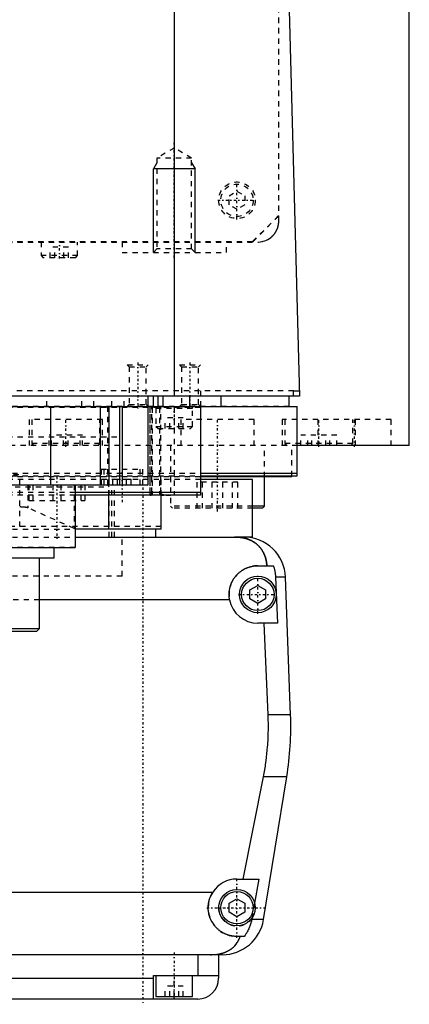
# Model space of a CAD drawing. Extents: x -120 to 120, y -82 to 389.
# Tile 4 of 10: x 25 to 100, y -82 to 107. Entities that reach past the tile are written whole.
import ezdxf

# ---------------------------------------------------------------- set-up
doc = ezdxf.new("R2010")
doc.units = 0
doc.linetypes.add('CENTER', pattern=[1.5, 0.45, -0.5, 0.05, -0.5])
doc.linetypes.add('DASHED', pattern=[2, 1, -1])
for name, color, linetype in [('AM_0', 7, 'CONTINUOUS'), ('AM_10', 7, 'CONTINUOUS'), ('AM_3', 7, 'DASHED'), ('AM_7', 7, 'CENTER')]:
    doc.layers.add(name, color=color, linetype=linetype)

msp = doc.modelspace()

# ---------------------------------------------------------------- linework, layer by layer
at = {"layer": 'AM_0', "color": 7, "linetype": 'CONTINUOUS'}
for p, q in [((100, 25), (100, 363)), ((55.06, 34.5), (55.06, 116.6)), ((76.83, 115.63), (79, 34.5)), ((79, 34.5), (-79, 34.5)), ((50, 17.5), (50, 34.5)), ((51, 32.5), (51, 34.5)), ((51.9, 32.5), (51.9, 34.5)), ((52.9, 32.5), (52.9, 34.5)), ((58, 32.5), (58, 34.5)), ((64, 32.5), (64, 34.5)), ((77, 32.5), (77, 34.5)), ((77.86, 34.5), (77.86, 35.5)), ((77.86, 35.5), (78.97, 35.5)), ((-78.5, 32.5), (78.5, 32.5)), ((31.31, 32.5), (31.31, 17.5)), ((40.83, 32.5), (40.83, 17.5)), ((42.5, 32.5), (42.5, 17.5)), ((44.5, 32.5), (44.5, 17.5)), ((45, 32.5), (45, 17.5)), ((60, 32.5), (60, 15.5)), ((78.5, 19.2), (78.5, 32.5)), ((100, 25), (78.56, 25)), ((60, 19.7), (78.5, 19.7)), ((77.5, 19), (60.01, 19)), ((60.04, 19.2), (78.5, 19.2)), ((72.29, 13.4), (72.29, 19)), ((77.5, 19), (77.5, 19.2)), ((-50, 17.5), (50, 17.5)), ((36, 17.5), (36, 5.5)), ((70, 18.5), (60.07, 18.5)), ((70, 7.5), (70, 18.5)), ((60, 16), (36, 16)), ((60, 15.5), (36, 15.5)), ((42.5, 9), (42.5, 15.5)), ((52.5, 9), (52.5, 15.5)), ((72.29, 13.4), (70.01, 13.4)), ((71.89, 13), (72.29, 13.4)), ((71.89, 13), (70, 13)), ((52.5, 9), (36, 9)), ((51.5, 7.5), (51.5, 9)), ((36, 7.5), (68.3, 7.5)), ((70, 7.5), (66.56, 7.5)), ((-36, 5.5), (36, 5.5)), ((32, 3.5), (32, 5.5)), ((-32, 3.5), (32, 3.5)), ((29.18, -10), (29.18, 3.5)), ((71, 2), (73.97, 2)), ((69.5, -2.63), (71, -1.77)), ((71, -1.77), (72.5, -2.63)), ((76.29, -0.2), (74.4, -0.2)), ((74.4, -0.2), (74.75, -9)), ((77.28, -26.54), (76.29, -0.2)), ((69.5, -4.37), (69.5, -2.63)), ((72.5, -2.63), (72.5, -4.37)), ((65.59, -4.5), (29.18, -4.5)), ((71, -5.23), (69.5, -4.37)), ((72.5, -4.37), (71, -5.23)), ((74.75, -9), (71, -9)), ((72.97, -26.54), (72.2, -9)), ((-29.17, -10), (29.18, -10)), ((-28.67, -10.5), (28.68, -10.5)), ((28.68, -10.5), (29.18, -10)), ((77.28, -26.54), (72.97, -26.54)), ((68.19, -58), (72.1, -38.4)), ((76.54, -38.4), (72.1, -38.4)), ((72.1, -65.78), (76.54, -38.4)), ((67, -58), (71.21, -58)), ((71.21, -58), (70.39, -62.62)), ((-62.39, -60.5), (62.39, -60.5)), ((65.5, -62.63), (67, -61.77)), ((67, -61.77), (68.5, -62.63)), ((65.5, -64.37), (65.5, -62.63)), ((68.5, -62.63), (68.5, -64.37)), ((67, -65.23), (65.5, -64.37)), ((68.5, -64.37), (67, -65.23)), ((69.87, -65.5), (69.82, -65.78)), ((72.1, -65.78), (69.82, -65.78)), ((68.39, -69), (67, -69)), ((64.2, -72.5), (-64.2, -72.5)), ((59.5, -72.5), (59.5, -76.5)), ((63.5, -72.5), (63.5, -77)), ((-51, -77), (51, -77)), ((51, -81), (51, -76.5)), ((51, -76.5), (63.5, -76.5)), ((51.5, -76.5), (51.5, -80.5)), ((58.5, -80.5), (58.5, -76.5)), ((59.5, -81), (-59.5, -81)), ((51.5, -80.5), (58.5, -80.5)), ((55, -81), (55, -80.5))]:
    msp.add_line(p, q, dxfattribs=at)
for points in [[(72.74, 2, 0), (72.74, 2.05, 0), (72.73, 2.14, 0), (72.72, 2.23, 0), (72.72, 2.27, 0), (72.71, 2.32, 0), (72.7, 2.41, 0), (72.69, 2.5, 0), (72.68, 2.59, 0), (72.66, 2.68, 0), (72.65, 2.76, 0), (72.64, 2.81, 0), (72.63, 2.85, 0), (72.61, 2.94, 0), (72.6, 3.03, 0), (72.58, 3.11, 0), (72.56, 3.2, 0), (72.54, 3.28, 0), (72.52, 3.33, 0), (72.51, 3.37, 0), (72.49, 3.45, 0), (72.46, 3.53, 0), (72.45, 3.58, 0), (72.44, 3.62, 0), (72.41, 3.7, 0), (72.39, 3.78, 0), (72.37, 3.82, 0), (72.36, 3.86, 0), (72.33, 3.94, 0), (72.3, 4.01, 0), (72.27, 4.09, 0), (72.23, 4.17, 0), (72.2, 4.24, 0), (72.18, 4.28, 0), (72.17, 4.32, 0), (72.13, 4.39, 0), (72.1, 4.46, 0), (72.06, 4.54, 0), (72.02, 4.61, 0), (71.98, 4.68, 0), (71.96, 4.71, 0), (71.94, 4.75, 0), (71.9, 4.82, 0), (71.86, 4.89, 0), (71.82, 4.95, 0), (71.78, 5.02, 0), (71.73, 5.08, 0), (71.71, 5.12, 0), (71.69, 5.15, 0), (71.64, 5.21, 0), (71.6, 5.28, 0), (71.55, 5.34, 0), (71.5, 5.4, 0), (71.45, 5.46, 0), (71.43, 5.49, 0), (71.4, 5.52, 0), (71.35, 5.58, 0), (71.3, 5.64, 0), (71.25, 5.7, 0), (71.19, 5.75, 0), (71.14, 5.81, 0), (71.11, 5.84, 0), (71.08, 5.87, 0), (71.03, 5.92, 0), (70.97, 5.98, 0), (70.94, 6, 0), (70.91, 6.03, 0), (70.85, 6.08, 0), (70.79, 6.13, 0), (70.76, 6.16, 0), (70.73, 6.18, 0), (70.67, 6.23, 0), (70.6, 6.28, 0), (70.54, 6.33, 0), (70.47, 6.38, 0), (70.41, 6.43, 0), (70.37, 6.45, 0), (70.34, 6.47, 0), (70.27, 6.52, 0), (70.2, 6.56, 0), (70.13, 6.61, 0), (70.06, 6.65, 0), (69.99, 6.69, 0), (69.95, 6.71, 0), (69.91, 6.73, 0), (69.84, 6.77, 0), (69.76, 6.81, 0), (69.69, 6.85, 0), (69.61, 6.88, 0), (69.53, 6.92, 0), (69.5, 6.94, 0), (69.46, 6.95, 0), (69.38, 6.99, 0), (69.3, 7.02, 0), (69.22, 7.05, 0), (69.13, 7.08, 0), (69.05, 7.11, 0), (69.01, 7.13, 0), (68.97, 7.14, 0), (68.89, 7.17, 0), (68.8, 7.19, 0), (68.72, 7.22, 0), (68.63, 7.24, 0), (68.54, 7.27, 0), (68.5, 7.28, 0), (68.46, 7.29, 0), (68.37, 7.31, 0), (68.28, 7.33, 0), (68.23, 7.34, 0), (68.19, 7.35, 0), (68.1, 7.36, 0), (68.01, 7.38, 0), (67.96, 7.39, 0), (67.91, 7.4, 0), (67.82, 7.41, 0), (67.73, 7.42, 0), (67.64, 7.44, 0), (67.55, 7.45, 0), (67.45, 7.46, 0), (67.41, 7.46, 0), (67.36, 7.47, 0), (67.27, 7.47, 0), (67.17, 7.48, 0), (67.08, 7.49, 0), (66.99, 7.49, 0), (66.89, 7.49, 0), (66.85, 7.5, 0), (66.8, 7.5, 0), (66.7, 7.5, 0), (66.61, 7.5, 0), (66.56, 7.5, 0)], [(65.59, -4.5, 0), (65.58, -4.46, 0), (65.57, -4.37, 0), (65.55, -4.28, 0), (65.55, -4.23, 0), (65.54, -4.19, 0), (65.53, -4.1, 0), (65.52, -4.01, 0), (65.52, -3.92, 0), (65.51, -3.83, 0), (65.51, -3.74, 0), (65.5, -3.7, 0), (65.5, -3.65, 0), (65.5, -3.57, 0), (65.5, -3.48, 0), (65.5, -3.39, 0), (65.5, -3.31, 0), (65.51, -3.22, 0), (65.51, -3.18, 0), (65.51, -3.13, 0), (65.52, -3.04, 0), (65.53, -2.96, 0), (65.53, -2.91, 0), (65.54, -2.87, 0), (65.55, -2.78, 0), (65.56, -2.69, 0), (65.57, -2.65, 0), (65.57, -2.6, 0), (65.59, -2.52, 0), (65.61, -2.43, 0), (65.62, -2.34, 0), (65.64, -2.25, 0), (65.66, -2.17, 0), (65.68, -2.12, 0), (65.69, -2.08, 0), (65.71, -1.99, 0), (65.74, -1.91, 0), (65.76, -1.82, 0), (65.79, -1.74, 0), (65.82, -1.65, 0), (65.84, -1.61, 0), (65.85, -1.57, 0), (65.88, -1.48, 0), (65.92, -1.4, 0), (65.95, -1.32, 0), (65.99, -1.23, 0), (66.03, -1.15, 0), (66.05, -1.11, 0), (66.06, -1.07, 0), (66.11, -0.99, 0), (66.15, -0.91, 0), (66.19, -0.83, 0), (66.23, -0.76, 0), (66.28, -0.68, 0), (66.3, -0.64, 0), (66.32, -0.6, 0), (66.37, -0.53, 0), (66.42, -0.45, 0), (66.47, -0.38, 0), (66.52, -0.31, 0), (66.57, -0.24, 0), (66.6, -0.2, 0), (66.62, -0.17, 0), (66.68, -0.1, 0), (66.73, -0.03, 0), (66.76, 0, 0), (66.79, 0.04, 0), (66.84, 0.1, 0), (66.9, 0.17, 0), (66.93, 0.2, 0), (66.96, 0.23, 0), (67.02, 0.29, 0), (67.08, 0.35, 0), (67.14, 0.41, 0), (67.2, 0.47, 0), (67.26, 0.53, 0), (67.29, 0.56, 0), (67.32, 0.59, 0), (67.39, 0.65, 0), (67.45, 0.7, 0), (67.52, 0.76, 0), (67.59, 0.81, 0), (67.66, 0.87, 0), (67.69, 0.89, 0), (67.73, 0.92, 0), (67.8, 0.97, 0), (67.87, 1.02, 0), (67.95, 1.07, 0), (68.02, 1.12, 0), (68.1, 1.17, 0), (68.14, 1.2, 0), (68.17, 1.22, 0), (68.25, 1.26, 0), (68.33, 1.31, 0), (68.41, 1.35, 0), (68.49, 1.39, 0), (68.57, 1.44, 0), (68.61, 1.46, 0), (68.66, 1.48, 0), (68.74, 1.51, 0), (68.82, 1.55, 0), (68.91, 1.59, 0), (68.99, 1.62, 0), (69.08, 1.65, 0), (69.12, 1.67, 0), (69.17, 1.69, 0), (69.25, 1.72, 0), (69.34, 1.74, 0), (69.38, 1.76, 0), (69.43, 1.77, 0), (69.52, 1.8, 0), (69.61, 1.82, 0), (69.65, 1.83, 0), (69.7, 1.84, 0), (69.79, 1.86, 0), (69.88, 1.88, 0), (69.97, 1.9, 0), (70.06, 1.92, 0), (70.15, 1.93, 0), (70.19, 1.94, 0), (70.24, 1.95, 0), (70.33, 1.96, 0), (70.42, 1.97, 0), (70.51, 1.98, 0), (70.6, 1.99, 0), (70.69, 1.99, 0), (70.73, 1.99, 0), (70.78, 2, 0), (70.87, 2, 0), (70.96, 2, 0), (71, 2, 0)], [(73.97, 2, 0), (73.99, 1.94, 0), (74.03, 1.83, 0), (74.07, 1.71, 0), (74.09, 1.65, 0), (74.1, 1.59, 0), (74.14, 1.47, 0), (74.17, 1.34, 0), (74.2, 1.22, 0), (74.23, 1.1, 0), (74.26, 0.97, 0), (74.27, 0.91, 0), (74.28, 0.85, 0), (74.3, 0.72, 0), (74.32, 0.6, 0), (74.34, 0.47, 0), (74.35, 0.35, 0), (74.37, 0.23, 0), (74.37, 0.16, 0), (74.38, 0.1, 0), (74.39, -0.02, 0), (74.39, -0.14, 0), (74.4, -0.2, 0)], [(72.1, -38.4, 0), (72.17, -38.06, 0), (72.29, -37.39, 0), (72.4, -36.71, 0), (72.45, -36.38, 0), (72.5, -36.04, 0), (72.59, -35.36, 0), (72.68, -34.69, 0), (72.75, -34.02, 0), (72.82, -33.35, 0), (72.87, -32.69, 0), (72.9, -32.36, 0), (72.92, -32.03, 0), (72.96, -31.37, 0), (72.98, -30.72, 0), (73, -30.07, 0), (73.02, -29.43, 0), (73.02, -28.79, 0), (73.02, -28.47, 0), (73.02, -28.16, 0), (73.01, -27.51, 0), (72.99, -26.87, 0), (72.97, -26.54, 0)], [(67, -69, 0), (66.94, -69, 0), (66.83, -69, 0), (66.72, -68.99, 0), (66.67, -68.99, 0), (66.61, -68.99, 0), (66.5, -68.98, 0), (66.39, -68.97, 0), (66.27, -68.95, 0), (66.16, -68.94, 0), (66.05, -68.92, 0), (66, -68.91, 0), (65.94, -68.9, 0), (65.83, -68.87, 0), (65.72, -68.85, 0), (65.61, -68.82, 0), (65.5, -68.79, 0), (65.39, -68.76, 0), (65.34, -68.74, 0), (65.28, -68.72, 0), (65.17, -68.69, 0), (65.07, -68.65, 0), (65.02, -68.63, 0), (64.96, -68.61, 0), (64.86, -68.57, 0), (64.76, -68.52, 0), (64.7, -68.5, 0), (64.65, -68.47, 0), (64.55, -68.43, 0), (64.45, -68.37, 0), (64.36, -68.32, 0), (64.26, -68.27, 0), (64.16, -68.21, 0), (64.12, -68.18, 0), (64.07, -68.15, 0), (63.98, -68.1, 0), (63.89, -68.04, 0), (63.8, -67.97, 0), (63.71, -67.91, 0), (63.63, -67.85, 0), (63.59, -67.81, 0), (63.55, -67.78, 0), (63.46, -67.71, 0), (63.38, -67.64, 0), (63.31, -67.58, 0), (63.23, -67.51, 0), (63.16, -67.44, 0), (63.12, -67.4, 0), (63.09, -67.36, 0), (63.01, -67.29, 0), (62.94, -67.21, 0), (62.87, -67.14, 0), (62.81, -67.06, 0), (62.74, -66.98, 0), (62.71, -66.94, 0), (62.67, -66.9, 0), (62.61, -66.81, 0), (62.55, -66.73, 0), (62.49, -66.64, 0), (62.43, -66.55, 0), (62.37, -66.46, 0), (62.34, -66.42, 0), (62.31, -66.37, 0), (62.26, -66.28, 0), (62.2, -66.19, 0), (62.18, -66.14, 0), (62.15, -66.1, 0), (62.1, -66, 0), (62.05, -65.9, 0), (62.03, -65.86, 0), (62.01, -65.81, 0), (61.96, -65.71, 0), (61.92, -65.61, 0), (61.88, -65.51, 0), (61.84, -65.41, 0), (61.81, -65.31, 0), (61.79, -65.26, 0), (61.77, -65.21, 0), (61.74, -65.1, 0), (61.71, -65, 0), (61.68, -64.9, 0), (61.65, -64.79, 0), (61.63, -64.69, 0), (61.62, -64.63, 0), (61.61, -64.58, 0), (61.59, -64.47, 0), (61.57, -64.37, 0), (61.55, -64.26, 0), (61.54, -64.16, 0), (61.53, -64.05, 0), (61.52, -64, 0), (61.52, -63.95, 0), (61.51, -63.84, 0), (61.5, -63.73, 0), (61.5, -63.63, 0), (61.5, -63.52, 0), (61.5, -63.42, 0), (61.5, -63.37, 0), (61.5, -63.31, 0), (61.51, -63.21, 0), (61.51, -63.1, 0), (61.52, -62.99, 0), (61.53, -62.88, 0), (61.55, -62.77, 0), (61.56, -62.72, 0), (61.56, -62.66, 0), (61.58, -62.56, 0), (61.6, -62.45, 0), (61.61, -62.39, 0), (61.62, -62.34, 0), (61.65, -62.23, 0), (61.68, -62.12, 0), (61.69, -62.06, 0), (61.71, -62.01, 0), (61.74, -61.9, 0), (61.77, -61.79, 0), (61.81, -61.68, 0), (61.85, -61.57, 0), (61.89, -61.47, 0), (61.91, -61.41, 0), (61.93, -61.36, 0), (61.98, -61.26, 0), (62.03, -61.15, 0), (62.08, -61.05, 0), (62.13, -60.95, 0), (62.18, -60.84, 0), (62.21, -60.79, 0), (62.24, -60.74, 0), (62.3, -60.65, 0), (62.36, -60.55, 0), (62.39, -60.5, 0)], [(69.82, -65.78, 0), (69.8, -65.88, 0), (69.76, -66.08, 0), (69.71, -66.27, 0), (69.69, -66.37, 0), (69.66, -66.46, 0), (69.61, -66.65, 0), (69.55, -66.83, 0), (69.49, -67.01, 0), (69.42, -67.19, 0), (69.34, -67.38, 0), (69.3, -67.47, 0), (69.26, -67.57, 0), (69.17, -67.75, 0), (69.07, -67.93, 0), (68.98, -68.11, 0), (68.88, -68.28, 0), (68.77, -68.45, 0), (68.72, -68.53, 0), (68.67, -68.61, 0), (68.56, -68.77, 0), (68.45, -68.92, 0), (68.39, -69, 0)], [(61.92, -72.5, 0), (62.15, -72.5, 0), (62.41, -72.49, 0), (62.48, -72.49, 0), (62.55, -72.48, 0), (62.59, -72.48, 0), (62.63, -72.48, 0), (62.7, -72.47, 0), (62.77, -72.46, 0), (62.85, -72.46, 0), (62.92, -72.45, 0), (62.99, -72.44, 0), (63.03, -72.44, 0), (63.07, -72.43, 0), (63.14, -72.43, 0), (63.21, -72.42, 0), (63.25, -72.41, 0), (63.28, -72.41, 0), (63.36, -72.39, 0), (63.43, -72.38, 0), (63.46, -72.38, 0), (63.5, -72.37, 0), (63.57, -72.36, 0), (63.64, -72.34, 0), (63.71, -72.33, 0), (63.78, -72.31, 0), (63.86, -72.3, 0), (63.89, -72.29, 0), (63.93, -72.28, 0), (63.99, -72.26, 0), (64.06, -72.25, 0), (64.13, -72.23, 0), (64.2, -72.21, 0), (64.27, -72.19, 0), (64.3, -72.18, 0), (64.33, -72.17, 0), (64.4, -72.15, 0), (64.47, -72.13, 0), (64.53, -72.1, 0), (64.6, -72.08, 0), (64.66, -72.06, 0), (64.69, -72.04, 0), (64.72, -72.03, 0), (64.79, -72.01, 0), (64.85, -71.98, 0), (64.91, -71.95, 0), (64.97, -71.93, 0), (65.03, -71.9, 0), (65.06, -71.89, 0), (65.09, -71.87, 0), (65.15, -71.84, 0), (65.21, -71.81, 0), (65.27, -71.78, 0), (65.33, -71.75, 0), (65.39, -71.72, 0), (65.42, -71.7, 0), (65.45, -71.69, 0), (65.5, -71.65, 0), (65.56, -71.62, 0), (65.59, -71.6, 0), (65.61, -71.59, 0), (65.67, -71.55, 0), (65.72, -71.52, 0), (65.75, -71.5, 0), (65.78, -71.48, 0), (65.83, -71.44, 0), (65.88, -71.41, 0), (65.93, -71.37, 0), (65.98, -71.33, 0), (66.03, -71.29, 0), (66.06, -71.27, 0), (66.08, -71.25, 0), (66.13, -71.21, 0), (66.18, -71.17, 0), (66.34, -71.03, 0), (66.6, -70.77, 0), (66.84, -70.49, 0), (67.05, -70.19, 0), (67.15, -70.03, 0), (67.25, -69.87, 0), (67.42, -69.54, 0), (67.57, -69.18, 0), (67.64, -69, 0)]]:
    msp.add_polyline3d(points, dxfattribs=at)
for centre, radius in [((71, -3.5), 3.5), ((71, -3.5), 3.1), ((67, -63.5), 3.5), ((67, -63.5), 3.1)]:
    msp.add_circle(centre, radius, dxfattribs=at)
for centre, radius, start, end in [((68.3, -0.5), 8, 2.139, 90), ((71, -3.5), 5.5, 190.4757, 270), ((17.32, -28.78), 60, 350.775, 2.139), ((67, -63.5), 5.5, 90, 146.9443), ((64.2, -64.5), 8, 270, 350.775), ((59.5, -77), 4, 270, 0)]:
    msp.add_arc(centre, radius, start, end, dxfattribs=at)
at = {"layer": 'AM_10', "color": 7, "linetype": 'CONTINUOUS'}
for p, q in [((51.68, 79.17), (51, 78)), ((59, 78), (51, 78)), ((51, 62), (51, 78)), ((58.32, 79.17), (59, 78)), ((59, 62), (59, 78))]:
    msp.add_line(p, q, dxfattribs=at)
at = {"layer": 'AM_3', "color": 6, "linetype": 'DASHED'}
for p, q in [((75, 68), (75, 380)), ((74.95, 374.95), (74.95, 69.05)), ((55, 82), (51.68, 80.08)), ((58.32, 80.08), (55, 82)), ((51.68, 80.08), (51.68, 62.68)), ((58.32, 80.08), (51.68, 80.08)), ((58.32, 62.68), (58.32, 80.08)), ((65.5, 72.87), (67, 73.73)), ((67, 73.73), (68.5, 72.87)), ((65.5, 71.13), (65.5, 72.87)), ((68.5, 72.87), (68.5, 71.13)), ((67, 70.27), (65.5, 71.13)), ((68.5, 71.13), (67, 70.27)), ((74.95, 69.05), (69.95, 64.05)), ((75, 69), (70, 64)), ((-71, 64), (71, 64)), ((69.95, 64.05), (-69.95, 64.05)), ((29.5, 64), (29.5, 61.4)), ((31.27, 61), (31.27, 63)), ((34.73, 63), (31.27, 63)), ((32.13, 61), (32.13, 63)), ((33.87, 61), (33.87, 63)), ((34.73, 61), (34.73, 63)), ((36.5, 61.4), (36.5, 64)), ((45, 64), (45, 62)), ((51.68, 62.68), (51, 62)), ((58.32, 62.68), (51.68, 62.68)), ((59, 62), (58.32, 62.68)), ((65, 62), (65, 64)), ((29.5, 61.4), (29.9, 61)), ((36.5, 61.4), (29.5, 61.4)), ((36.1, 61), (29.9, 61)), ((36.1, 61), (36.5, 61.4)), ((45, 62), (65, 62)), ((46, 40.5), (46.38, 40.12)), ((46, 40.5), (50, 40.5)), ((46.38, 40.12), (46.38, 32.88)), ((46.38, 40.12), (49.62, 40.12)), ((49.62, 40.12), (50, 40.5)), ((49.62, 32.88), (49.62, 40.12)), ((56, 40.5), (56.38, 40.12)), ((56, 40.5), (60, 40.5)), ((56.38, 40.12), (56.38, 32.88)), ((56.38, 40.12), (59.62, 40.12)), ((59.62, 40.12), (60, 40.5)), ((59.62, 32.88), (59.62, 40.12)), ((77.86, 35.5), (-77.86, 35.5)), ((30.58, 32.5), (30.58, 34.5)), ((37.31, 32.5), (37.31, 34.5)), ((39.62, 32.5), (39.62, 34.5)), ((43.08, 32.5), (43.08, 34.5)), ((45.38, 32.5), (45.38, 34.5)), ((60, 35.5), (60, 32.5)), ((77, 32.5), (-60.01, 32.5)), ((60, 32.3), (-60, 32.3)), ((42.23, 32.5), (42.23, 17.5)), ((46.38, 32.88), (46, 32.5)), ((46.38, 32.88), (49.62, 32.88)), ((50, 32.5), (49.62, 32.88)), ((50.32, 32.3), (50.32, 16)), ((50.36, 16), (50.36, 32.3)), ((50.69, 16), (50.69, 32.3)), ((50.79, 32.3), (50.79, 16)), ((51.5, 32.2), (51.5, 28.7)), ((51.5, 32.2), (58.5, 32.2)), ((52.15, 32.3), (52.15, 16)), ((52.44, 16), (52.44, 32.3)), ((55, 32.3), (55, 15.5)), ((56.38, 32.88), (56, 32.5)), ((56.38, 32.88), (59.62, 32.88)), ((58.5, 28.7), (58.5, 32.2)), ((60, 32.5), (59.62, 32.88)), ((53.27, 28.3), (53.27, 30.3)), ((56.73, 30.3), (53.27, 30.3)), ((54.13, 28.3), (54.13, 30.3)), ((55.87, 28.3), (55.87, 30.3)), ((56.73, 28.3), (56.73, 30.3)), ((27.25, 30), (27.25, 25)), ((41.25, 30), (27.25, 30)), ((27.75, 30), (27.75, 25.4)), ((40.75, 25.4), (40.75, 30)), ((41.25, 25), (41.25, 30)), ((51.5, 28.7), (51.9, 28.3)), ((51.5, 28.7), (58.5, 28.7)), ((51.9, 28.3), (58.1, 28.3)), ((56.29, 30), (56.29, 25)), ((70.29, 30), (56.29, 30)), ((58.1, 28.3), (58.5, 28.7)), ((70.29, 25), (70.29, 30)), ((75.69, 30), (75.69, 25)), ((96.5, 30), (75.69, 30)), ((76.19, 30), (76.19, 25.4)), ((82.5, 30), (82.5, 25)), ((89.19, 25.4), (89.19, 30)), ((89.69, 25), (89.69, 30)), ((96.5, 25), (96.5, 30)), ((-45, 26.7), (45, 26.7)), ((37.45, 27), (31.05, 27)), ((31.05, 25), (31.05, 27)), ((31.5, 25), (31.5, 27)), ((33.8, 25), (33.8, 27)), ((34.7, 25), (34.7, 27)), ((37, 25), (37, 27)), ((37.45, 25), (37.45, 27)), ((86.12, 27), (79.25, 27)), ((79.25, 25), (79.25, 27)), ((80.58, 25), (80.58, 27)), ((81.36, 25), (81.36, 27)), ((84.01, 25), (84.01, 27)), ((84.8, 25), (84.8, 27)), ((86.12, 25), (86.12, 27)), ((78.56, 25), (-78.56, 25)), ((27.75, 25.4), (28.15, 25)), ((40.75, 25.4), (27.75, 25.4)), ((40.35, 25), (40.75, 25.4)), ((54.29, 25), (54.29, 13.4)), ((72.29, 19), (72.29, 25)), ((76.19, 25.4), (76.59, 25)), ((89.19, 25.4), (76.19, 25.4)), ((77.5, 19.2), (77.5, 25)), ((88.79, 25), (89.19, 25.4)), ((-60.04, 19.2), (60.04, 19.2)), ((60.01, 19), (-60.01, 19)), ((-60, 19.7), (60, 19.7)), ((18.23, 19.5), (25.44, 19.5)), ((25.44, 9.5), (25.44, 19.5)), ((41, 20.5), (41, 17.5)), ((41, 20.5), (49, 20.5)), ((41.5, 20.5), (41.5, 17.5)), ((48.5, 17.5), (48.5, 20.5)), ((49, 17.5), (49, 20.5)), ((52.5, 15.5), (52.5, 19.2)), ((60.07, 18.5), (0.87, 18.5)), ((22.53, 17.1), (42.53, 17.1)), ((26.96, 17.5), (26.96, 13.1)), ((27.19, 17.5), (27.19, 14.5)), ((27.95, 17.5), (27.95, 14.5)), ((31.77, 17.5), (31.77, 14.5)), ((33.28, 17.5), (33.28, 14.5)), ((35.82, 17.5), (35.82, 9.14)), ((37.11, 17.5), (37.11, 14.5)), ((37.86, 17.5), (37.86, 14.5)), ((42.53, 17.1), (42.13, 17.5)), ((42.5, 15.5), (42.5, 17.5)), ((42.53, 7.5), (42.53, 17.1)), ((43.03, 7.5), (43.03, 17.5)), ((46.73, 18.5), (43.27, 18.5)), ((43.27, 17.5), (43.27, 18.5)), ((43.53, 7.5), (43.53, 17.5)), ((44.13, 17.5), (44.13, 18.5)), ((45.87, 17.5), (45.87, 18.5)), ((46.73, 17.5), (46.73, 18.5)), ((67.19, 18), (59.38, 18)), ((59.38, 13), (59.38, 18)), ((60.43, 13), (60.43, 18)), ((62.24, 13), (62.24, 18)), ((64.33, 13), (64.33, 18)), ((66.14, 13), (66.14, 18)), ((67.19, 13), (67.19, 18)), ((36, 16), (-36, 16)), ((36, 15.5), (-36, 15.5)), ((60, 15.5), (54.31, 15.5)), ((55, 15.57), (60, 15.57)), ((27.19, 14.5), (37.86, 14.5)), ((54.29, 13.4), (54.69, 13)), ((70.01, 13.4), (54.29, 13.4)), ((35.82, 9.14), (26.96, 13.1)), ((70, 13), (54.69, 13)), ((52.5, 9.5), (-52.5, 9.5)), ((-36, 9), (36, 9)), ((-36, 7.5), (36, 7.5)), ((45, 0), (45, 7.5)), ((45, 0), (45, 7.5)), ((36, 5.52), (-36, 5.52)), ((45, 0), (-45, 0)), ((29.18, -4.5), (-29.17, -4.5)), ((70.39, -62.62), (69.87, -65.5)), ((55, -80.5), (55, -76.5)), ((53.27, -80.5), (53.27, -78.5)), ((56.73, -78.5), (53.27, -78.5)), ((54.13, -80.5), (54.13, -78.5)), ((55.87, -80.5), (55.87, -78.5)), ((56.73, -80.5), (56.73, -78.5))]:
    msp.add_line(p, q, dxfattribs=at)
for points in [[(71, 64, 0), (71.15, 64, 0), (71.45, 64.02, 0), (71.75, 64.07, 0), (71.9, 64.1, 0), (72.05, 64.14, 0), (72.35, 64.24, 0), (72.65, 64.36, 0), (72.94, 64.5, 0), (73.21, 64.67, 0), (73.48, 64.86, 0), (73.61, 64.97, 0), (73.63, 64.99, 0), (73.67, 65.02, 0), (73.71, 65.06, 0), (73.73, 65.08, 0), (73.75, 65.1, 0), (73.79, 65.14, 0), (73.83, 65.17, 0), (73.87, 65.21, 0), (73.91, 65.25, 0), (73.95, 65.3, 0), (73.97, 65.32, 0), (73.99, 65.34, 0), (74.02, 65.38, 0), (74.06, 65.42, 0), (74.1, 65.47, 0), (74.13, 65.51, 0), (74.17, 65.56, 0), (74.19, 65.58, 0), (74.2, 65.6, 0), (74.24, 65.65, 0), (74.27, 65.7, 0), (74.31, 65.75, 0), (74.34, 65.8, 0), (74.38, 65.86, 0), (74.39, 65.88, 0), (74.41, 65.91, 0), (74.44, 65.96, 0), (74.47, 66.02, 0), (74.51, 66.07, 0), (74.54, 66.13, 0), (74.57, 66.19, 0), (74.58, 66.22, 0), (74.59, 66.25, 0), (74.62, 66.31, 0), (74.65, 66.37, 0), (74.68, 66.43, 0), (74.7, 66.49, 0), (74.73, 66.55, 0), (74.74, 66.58, 0), (74.75, 66.61, 0), (74.77, 66.68, 0), (74.8, 66.74, 0), (74.81, 66.77, 0), (74.82, 66.81, 0), (74.84, 66.87, 0), (74.86, 66.94, 0), (74.87, 66.97, 0), (74.87, 67, 0), (74.89, 67.07, 0), (74.91, 67.14, 0), (74.92, 67.21, 0), (74.93, 67.27, 0), (74.95, 67.34, 0), (74.95, 67.38, 0), (74.96, 67.41, 0), (74.97, 67.48, 0), (74.97, 67.55, 0), (74.98, 67.62, 0), (74.99, 67.69, 0), (74.99, 67.76, 0), (74.99, 67.79, 0), (75, 67.83, 0), (75, 67.9, 0), (75, 67.97, 0), (75, 68, 0)], [(50.32, 16, 0), (50.32, 16, 0), (50.32, 15.99, 0), (50.32, 15.98, 0), (50.32, 15.98, 0), (50.32, 15.98, 0), (50.32, 15.97, 0), (50.32, 15.96, 0), (50.32, 15.95, 0), (50.32, 15.95, 0), (50.32, 15.94, 0), (50.32, 15.94, 0), (50.32, 15.93, 0), (50.32, 15.92, 0), (50.32, 15.92, 0), (50.32, 15.91, 0), (50.32, 15.9, 0), (50.32, 15.9, 0), (50.32, 15.89, 0), (50.32, 15.89, 0), (50.32, 15.88, 0), (50.32, 15.87, 0), (50.32, 15.87, 0), (50.32, 15.87, 0), (50.32, 15.86, 0), (50.32, 15.85, 0), (50.32, 15.85, 0), (50.32, 15.84, 0), (50.32, 15.84, 0), (50.32, 15.83, 0), (50.32, 15.82, 0), (50.32, 15.82, 0), (50.32, 15.81, 0), (50.32, 15.81, 0), (50.32, 15.8, 0), (50.33, 15.8, 0), (50.33, 15.79, 0), (50.33, 15.78, 0), (50.33, 15.78, 0), (50.33, 15.77, 0), (50.33, 15.77, 0), (50.33, 15.76, 0), (50.33, 15.76, 0), (50.33, 15.75, 0), (50.33, 15.74, 0), (50.33, 15.74, 0), (50.33, 15.73, 0), (50.33, 15.73, 0), (50.33, 15.72, 0), (50.33, 15.72, 0), (50.33, 15.71, 0), (50.34, 15.71, 0), (50.34, 15.7, 0), (50.34, 15.69, 0), (50.34, 15.69, 0), (50.34, 15.69, 0), (50.34, 15.68, 0), (50.34, 15.68, 0), (50.34, 15.67, 0), (50.34, 15.67, 0), (50.34, 15.66, 0), (50.34, 15.66, 0), (50.34, 15.66, 0), (50.34, 15.65, 0), (50.35, 15.65, 0), (50.35, 15.64, 0), (50.35, 15.64, 0), (50.35, 15.64, 0), (50.35, 15.63, 0), (50.35, 15.63, 0), (50.35, 15.63, 0), (50.35, 15.62, 0), (50.35, 15.62, 0), (50.35, 15.61, 0), (50.35, 15.61, 0), (50.36, 15.6, 0), (50.36, 15.6, 0), (50.36, 15.6, 0), (50.36, 15.6, 0), (50.36, 15.59, 0), (50.36, 15.59, 0), (50.36, 15.58, 0), (50.36, 15.58, 0), (50.36, 15.58, 0), (50.36, 15.57, 0), (50.37, 15.57, 0), (50.37, 15.57, 0), (50.37, 15.56, 0), (50.37, 15.56, 0), (50.37, 15.56, 0), (50.37, 15.56, 0), (50.37, 15.55, 0), (50.37, 15.55, 0), (50.38, 15.55, 0), (50.38, 15.54, 0), (50.38, 15.54, 0), (50.38, 15.54, 0), (50.38, 15.54, 0), (50.38, 15.54, 0), (50.38, 15.53, 0), (50.39, 15.53, 0), (50.39, 15.53, 0), (50.39, 15.53, 0), (50.39, 15.52, 0), (50.39, 15.52, 0), (50.39, 15.52, 0), (50.39, 15.52, 0), (50.4, 15.52, 0), (50.4, 15.52, 0), (50.4, 15.52, 0), (50.4, 15.51, 0), (50.4, 15.51, 0), (50.4, 15.51, 0), (50.4, 15.51, 0), (50.41, 15.51, 0), (50.41, 15.51, 0), (50.41, 15.51, 0), (50.41, 15.51, 0), (50.41, 15.5, 0), (50.41, 15.5, 0), (50.42, 15.5, 0), (50.42, 15.5, 0), (50.42, 15.5, 0), (50.42, 15.5, 0), (50.42, 15.5, 0), (50.42, 15.5, 0), (50.43, 15.5, 0), (50.43, 15.5, 0), (50.43, 15.5, 0), (50.43, 15.5, 0), (50.43, 15.5, 0)], [(50.49, 15.5, 0), (50.49, 15.5, 0), (50.49, 15.5, 0), (50.49, 15.5, 0), (50.49, 15.5, 0), (50.49, 15.5, 0), (50.48, 15.5, 0), (50.48, 15.5, 0), (50.48, 15.5, 0), (50.48, 15.5, 0), (50.47, 15.5, 0), (50.47, 15.5, 0), (50.47, 15.5, 0), (50.47, 15.51, 0), (50.47, 15.51, 0), (50.47, 15.51, 0), (50.46, 15.51, 0), (50.46, 15.51, 0), (50.46, 15.51, 0), (50.46, 15.51, 0), (50.46, 15.51, 0), (50.45, 15.51, 0), (50.45, 15.52, 0), (50.45, 15.52, 0), (50.45, 15.52, 0), (50.45, 15.52, 0), (50.45, 15.52, 0), (50.45, 15.52, 0), (50.44, 15.53, 0), (50.44, 15.53, 0), (50.44, 15.53, 0), (50.44, 15.53, 0), (50.44, 15.53, 0), (50.44, 15.54, 0), (50.43, 15.54, 0), (50.43, 15.54, 0), (50.43, 15.54, 0), (50.43, 15.55, 0), (50.43, 15.55, 0), (50.42, 15.55, 0), (50.42, 15.55, 0), (50.42, 15.56, 0), (50.42, 15.56, 0), (50.42, 15.56, 0), (50.42, 15.57, 0), (50.42, 15.57, 0), (50.41, 15.57, 0), (50.41, 15.58, 0), (50.41, 15.58, 0), (50.41, 15.58, 0), (50.41, 15.59, 0), (50.41, 15.59, 0), (50.41, 15.59, 0), (50.4, 15.6, 0), (50.4, 15.6, 0), (50.4, 15.6, 0), (50.4, 15.61, 0), (50.4, 15.61, 0), (50.4, 15.62, 0), (50.4, 15.62, 0), (50.4, 15.63, 0), (50.4, 15.63, 0), (50.39, 15.63, 0), (50.39, 15.64, 0), (50.39, 15.64, 0), (50.39, 15.64, 0), (50.39, 15.65, 0), (50.39, 15.65, 0), (50.39, 15.66, 0), (50.39, 15.66, 0), (50.39, 15.66, 0), (50.39, 15.67, 0), (50.38, 15.67, 0), (50.38, 15.68, 0), (50.38, 15.68, 0), (50.38, 15.69, 0), (50.38, 15.69, 0), (50.38, 15.69, 0), (50.38, 15.7, 0), (50.38, 15.71, 0), (50.38, 15.71, 0), (50.38, 15.72, 0), (50.38, 15.72, 0), (50.37, 15.73, 0), (50.37, 15.73, 0), (50.37, 15.74, 0), (50.37, 15.74, 0), (50.37, 15.75, 0), (50.37, 15.75, 0), (50.37, 15.76, 0), (50.37, 15.76, 0), (50.37, 15.77, 0), (50.37, 15.77, 0), (50.37, 15.78, 0), (50.37, 15.79, 0), (50.37, 15.8, 0), (50.37, 15.8, 0), (50.37, 15.81, 0), (50.36, 15.81, 0), (50.36, 15.82, 0), (50.36, 15.82, 0), (50.36, 15.83, 0), (50.36, 15.84, 0), (50.36, 15.84, 0), (50.36, 15.85, 0), (50.36, 15.85, 0), (50.36, 15.86, 0), (50.36, 15.87, 0), (50.36, 15.87, 0), (50.36, 15.87, 0), (50.36, 15.88, 0), (50.36, 15.89, 0), (50.36, 15.89, 0), (50.36, 15.89, 0), (50.36, 15.9, 0), (50.36, 15.91, 0), (50.36, 15.92, 0), (50.36, 15.92, 0), (50.36, 15.93, 0), (50.36, 15.93, 0), (50.36, 15.94, 0), (50.36, 15.95, 0), (50.36, 15.95, 0), (50.36, 15.96, 0), (50.36, 15.97, 0), (50.36, 15.97, 0), (50.36, 15.98, 0), (50.36, 15.98, 0), (50.36, 15.99, 0), (50.36, 16, 0), (50.36, 16, 0)], [(50.49, 15.5, 0), (50.49, 15.5, 0), (50.5, 15.5, 0), (50.5, 15.5, 0), (50.5, 15.5, 0), (50.5, 15.5, 0), (50.5, 15.5, 0), (50.51, 15.5, 0), (50.51, 15.5, 0), (50.51, 15.5, 0), (50.51, 15.5, 0), (50.51, 15.5, 0), (50.52, 15.5, 0), (50.52, 15.51, 0), (50.52, 15.51, 0), (50.52, 15.51, 0), (50.53, 15.51, 0), (50.53, 15.51, 0), (50.53, 15.51, 0), (50.53, 15.51, 0), (50.53, 15.51, 0), (50.54, 15.52, 0), (50.54, 15.52, 0), (50.54, 15.52, 0), (50.54, 15.52, 0), (50.54, 15.52, 0), (50.54, 15.52, 0), (50.55, 15.52, 0), (50.55, 15.53, 0), (50.55, 15.53, 0), (50.55, 15.53, 0), (50.56, 15.53, 0), (50.56, 15.54, 0), (50.56, 15.54, 0), (50.56, 15.54, 0), (50.56, 15.54, 0), (50.57, 15.54, 0), (50.57, 15.55, 0), (50.57, 15.55, 0), (50.57, 15.55, 0), (50.58, 15.55, 0), (50.58, 15.56, 0), (50.58, 15.56, 0), (50.58, 15.56, 0), (50.58, 15.57, 0), (50.59, 15.57, 0), (50.59, 15.57, 0), (50.59, 15.58, 0), (50.59, 15.58, 0), (50.59, 15.58, 0), (50.6, 15.59, 0), (50.6, 15.59, 0), (50.6, 15.59, 0), (50.6, 15.6, 0), (50.6, 15.6, 0), (50.61, 15.6, 0), (50.61, 15.61, 0), (50.61, 15.61, 0), (50.61, 15.62, 0), (50.61, 15.62, 0), (50.62, 15.63, 0), (50.62, 15.63, 0), (50.62, 15.63, 0), (50.62, 15.63, 0), (50.62, 15.64, 0), (50.62, 15.64, 0), (50.63, 15.64, 0), (50.63, 15.65, 0), (50.63, 15.65, 0), (50.63, 15.66, 0), (50.63, 15.66, 0), (50.63, 15.66, 0), (50.64, 15.67, 0), (50.64, 15.68, 0), (50.64, 15.68, 0), (50.64, 15.69, 0), (50.64, 15.69, 0), (50.64, 15.69, 0), (50.65, 15.7, 0), (50.65, 15.7, 0), (50.65, 15.71, 0), (50.65, 15.72, 0), (50.65, 15.72, 0), (50.65, 15.72, 0), (50.66, 15.73, 0), (50.66, 15.73, 0), (50.66, 15.74, 0), (50.66, 15.75, 0), (50.66, 15.75, 0), (50.66, 15.76, 0), (50.66, 15.76, 0), (50.67, 15.77, 0), (50.67, 15.77, 0), (50.67, 15.78, 0), (50.67, 15.79, 0), (50.67, 15.79, 0), (50.67, 15.8, 0), (50.67, 15.8, 0), (50.67, 15.81, 0), (50.68, 15.81, 0), (50.68, 15.82, 0), (50.68, 15.83, 0), (50.68, 15.84, 0), (50.68, 15.84, 0), (50.68, 15.85, 0), (50.68, 15.85, 0), (50.68, 15.86, 0), (50.68, 15.86, 0), (50.68, 15.87, 0), (50.68, 15.87, 0), (50.68, 15.88, 0), (50.69, 15.89, 0), (50.69, 15.89, 0), (50.69, 15.89, 0), (50.69, 15.9, 0), (50.69, 15.91, 0), (50.69, 15.92, 0), (50.69, 15.92, 0), (50.69, 15.93, 0), (50.69, 15.93, 0), (50.69, 15.94, 0), (50.69, 15.95, 0), (50.69, 15.95, 0), (50.69, 15.96, 0), (50.69, 15.97, 0), (50.69, 15.97, 0), (50.69, 15.98, 0), (50.69, 15.98, 0), (50.69, 15.99, 0), (50.69, 16, 0), (50.69, 16, 0)], [(50.79, 16, 0), (50.79, 16, 0), (50.79, 15.99, 0), (50.79, 15.98, 0), (50.79, 15.98, 0), (50.79, 15.97, 0), (50.79, 15.97, 0), (50.79, 15.96, 0), (50.79, 15.95, 0), (50.79, 15.94, 0), (50.79, 15.94, 0), (50.79, 15.93, 0), (50.79, 15.93, 0), (50.79, 15.92, 0), (50.79, 15.91, 0), (50.79, 15.91, 0), (50.78, 15.9, 0), (50.78, 15.89, 0), (50.78, 15.89, 0), (50.78, 15.88, 0), (50.78, 15.88, 0), (50.78, 15.87, 0), (50.78, 15.87, 0), (50.78, 15.86, 0), (50.78, 15.86, 0), (50.78, 15.85, 0), (50.78, 15.84, 0), (50.78, 15.84, 0), (50.78, 15.83, 0), (50.77, 15.83, 0), (50.77, 15.82, 0), (50.77, 15.81, 0), (50.77, 15.81, 0), (50.77, 15.8, 0), (50.77, 15.8, 0), (50.77, 15.79, 0), (50.77, 15.78, 0), (50.76, 15.78, 0), (50.76, 15.77, 0), (50.76, 15.76, 0), (50.76, 15.76, 0), (50.76, 15.76, 0), (50.76, 15.75, 0), (50.75, 15.74, 0), (50.75, 15.74, 0), (50.75, 15.73, 0), (50.75, 15.73, 0), (50.75, 15.72, 0), (50.75, 15.72, 0), (50.74, 15.71, 0), (50.74, 15.71, 0), (50.74, 15.7, 0), (50.74, 15.7, 0), (50.74, 15.69, 0), (50.73, 15.69, 0), (50.73, 15.68, 0), (50.73, 15.68, 0), (50.73, 15.67, 0), (50.73, 15.67, 0), (50.72, 15.66, 0), (50.72, 15.66, 0), (50.72, 15.66, 0), (50.72, 15.65, 0), (50.72, 15.65, 0), (50.72, 15.64, 0), (50.71, 15.64, 0), (50.71, 15.64, 0), (50.71, 15.63, 0), (50.71, 15.63, 0), (50.71, 15.63, 0), (50.71, 15.62, 0), (50.7, 15.62, 0), (50.7, 15.61, 0), (50.7, 15.61, 0), (50.7, 15.61, 0), (50.69, 15.6, 0), (50.69, 15.6, 0), (50.69, 15.6, 0), (50.69, 15.59, 0), (50.68, 15.59, 0), (50.68, 15.59, 0), (50.68, 15.58, 0), (50.68, 15.58, 0), (50.67, 15.58, 0), (50.67, 15.57, 0), (50.67, 15.57, 0), (50.67, 15.57, 0), (50.67, 15.56, 0), (50.66, 15.56, 0), (50.66, 15.56, 0), (50.66, 15.55, 0), (50.66, 15.55, 0), (50.65, 15.55, 0), (50.65, 15.55, 0), (50.65, 15.54, 0), (50.65, 15.54, 0), (50.64, 15.54, 0), (50.64, 15.54, 0), (50.64, 15.53, 0), (50.64, 15.53, 0), (50.63, 15.53, 0), (50.63, 15.53, 0), (50.63, 15.53, 0), (50.62, 15.52, 0), (50.62, 15.52, 0), (50.62, 15.52, 0), (50.62, 15.52, 0), (50.62, 15.52, 0), (50.61, 15.52, 0), (50.61, 15.51, 0), (50.61, 15.51, 0), (50.61, 15.51, 0), (50.61, 15.51, 0), (50.6, 15.51, 0), (50.6, 15.51, 0), (50.6, 15.51, 0), (50.6, 15.51, 0), (50.59, 15.51, 0), (50.59, 15.5, 0), (50.59, 15.5, 0), (50.59, 15.5, 0), (50.58, 15.5, 0), (50.58, 15.5, 0), (50.58, 15.5, 0), (50.58, 15.5, 0), (50.57, 15.5, 0), (50.57, 15.5, 0), (50.57, 15.5, 0), (50.57, 15.5, 0), (50.57, 15.5, 0), (50.56, 15.5, 0)], [(52.15, 16, 0), (52.15, 15.99, 0), (52.15, 15.98, 0), (52.15, 15.97, 0), (52.15, 15.97, 0), (52.15, 15.96, 0), (52.15, 15.95, 0), (52.15, 15.94, 0), (52.16, 15.93, 0), (52.16, 15.92, 0), (52.16, 15.91, 0), (52.16, 15.91, 0), (52.16, 15.9, 0), (52.17, 15.89, 0), (52.17, 15.88, 0), (52.17, 15.87, 0), (52.18, 15.86, 0), (52.18, 15.85, 0), (52.18, 15.85, 0), (52.18, 15.84, 0), (52.19, 15.83, 0), (52.19, 15.82, 0), (52.2, 15.82, 0), (52.2, 15.81, 0), (52.2, 15.8, 0), (52.21, 15.8, 0), (52.21, 15.79, 0), (52.21, 15.79, 0), (52.22, 15.78, 0), (52.23, 15.77, 0), (52.23, 15.76, 0), (52.24, 15.75, 0), (52.24, 15.75, 0), (52.25, 15.74, 0), (52.25, 15.74, 0), (52.26, 15.73, 0), (52.26, 15.72, 0), (52.27, 15.72, 0), (52.28, 15.71, 0), (52.29, 15.7, 0), (52.29, 15.7, 0), (52.29, 15.7, 0), (52.3, 15.69, 0), (52.31, 15.68, 0), (52.31, 15.68, 0), (52.32, 15.67, 0), (52.33, 15.67, 0), (52.33, 15.66, 0), (52.34, 15.66, 0), (52.34, 15.65, 0), (52.35, 15.65, 0), (52.36, 15.64, 0), (52.37, 15.64, 0), (52.38, 15.63, 0), (52.38, 15.63, 0), (52.39, 15.63, 0), (52.39, 15.62, 0), (52.4, 15.62, 0), (52.41, 15.61, 0), (52.42, 15.61, 0), (52.43, 15.6, 0), (52.43, 15.6, 0), (52.44, 15.6, 0), (52.45, 15.6, 0), (52.46, 15.59, 0), (52.46, 15.59, 0), (52.49, 15.58, 0), (52.54, 15.56, 0), (52.59, 15.54, 0), (52.65, 15.53, 0), (52.71, 15.52, 0), (52.77, 15.51, 0), (52.8, 15.51, 0), (52.83, 15.51, 0), (52.89, 15.5, 0), (52.95, 15.5, 0), (52.98, 15.5, 0)], [(53.48, 15.5, 0), (53.44, 15.5, 0), (53.37, 15.5, 0), (53.3, 15.5, 0), (53.27, 15.51, 0), (53.24, 15.51, 0), (53.17, 15.51, 0), (53.1, 15.52, 0), (53.02, 15.53, 0), (52.95, 15.55, 0), (52.88, 15.57, 0), (52.85, 15.58, 0), (52.82, 15.59, 0), (52.76, 15.61, 0), (52.72, 15.63, 0), (52.71, 15.63, 0), (52.7, 15.64, 0), (52.69, 15.64, 0), (52.69, 15.64, 0), (52.68, 15.65, 0), (52.67, 15.66, 0), (52.66, 15.66, 0), (52.65, 15.67, 0), (52.64, 15.67, 0), (52.63, 15.68, 0), (52.63, 15.68, 0), (52.62, 15.69, 0), (52.61, 15.69, 0), (52.6, 15.7, 0), (52.59, 15.71, 0), (52.58, 15.72, 0), (52.58, 15.72, 0), (52.57, 15.72, 0), (52.57, 15.73, 0), (52.56, 15.74, 0), (52.55, 15.75, 0), (52.54, 15.76, 0), (52.53, 15.76, 0), (52.53, 15.77, 0), (52.53, 15.77, 0), (52.52, 15.78, 0), (52.51, 15.79, 0), (52.51, 15.8, 0), (52.5, 15.8, 0), (52.5, 15.81, 0), (52.49, 15.82, 0), (52.49, 15.83, 0), (52.48, 15.83, 0), (52.48, 15.84, 0), (52.47, 15.85, 0), (52.47, 15.86, 0), (52.46, 15.88, 0), (52.46, 15.89, 0), (52.46, 15.89, 0), (52.45, 15.9, 0), (52.45, 15.91, 0), (52.45, 15.92, 0), (52.45, 15.93, 0), (52.44, 15.95, 0), (52.44, 15.96, 0), (52.44, 15.96, 0), (52.44, 15.97, 0), (52.44, 15.98, 0), (52.44, 15.99, 0), (52.44, 16, 0)], [(53.48, 15.5, 0), (53.52, 15.5, 0), (53.6, 15.5, 0), (53.68, 15.5, 0), (53.72, 15.51, 0), (53.77, 15.51, 0), (53.85, 15.51, 0), (53.93, 15.52, 0), (54.02, 15.52, 0), (54.11, 15.53, 0), (54.19, 15.53, 0), (54.24, 15.54, 0), (54.28, 15.54, 0), (54.37, 15.55, 0), (54.45, 15.55, 0), (54.54, 15.55, 0), (54.62, 15.56, 0), (54.71, 15.56, 0), (54.75, 15.56, 0), (54.79, 15.56, 0), (54.88, 15.57, 0), (54.96, 15.57, 0), (55, 15.57, 0)], [(26.96, 13.1, 0), (26.94, 13.1, 0), (26.91, 13.11, 0), (26.87, 13.12, 0), (26.85, 13.13, 0), (26.82, 13.14, 0), (26.77, 13.15, 0), (26.71, 13.16, 0), (26.64, 13.17, 0), (26.57, 13.18, 0), (26.49, 13.19, 0), (26.44, 13.19, 0), (26.4, 13.2, 0), (26.3, 13.21, 0), (26.2, 13.22, 0), (26.1, 13.23, 0), (25.99, 13.24, 0), (25.87, 13.25, 0), (25.81, 13.25, 0), (25.74, 13.25, 0), (25.61, 13.26, 0), (25.48, 13.27, 0), (25.41, 13.27, 0)], [(36, 8.99, 0), (36, 9.01, 0), (35.96, 9.06, 0), (35.88, 9.12, 0), (35.82, 9.14, 0)], [(66.56, 7.5, 0), (66.61, 7.5, 0), (66.7, 7.5, 0), (66.8, 7.5, 0), (66.84, 7.5, 0), (66.89, 7.49, 0), (66.98, 7.49, 0), (67.08, 7.49, 0), (67.17, 7.48, 0), (67.26, 7.47, 0), (67.35, 7.47, 0), (67.4, 7.46, 0), (67.45, 7.46, 0), (67.54, 7.45, 0), (67.63, 7.44, 0), (67.72, 7.42, 0), (67.82, 7.41, 0), (67.91, 7.4, 0), (67.95, 7.39, 0), (68, 7.38, 0), (68.09, 7.37, 0), (68.18, 7.35, 0), (68.23, 7.34, 0), (68.27, 7.33, 0), (68.36, 7.31, 0), (68.45, 7.29, 0), (68.49, 7.28, 0), (68.53, 7.27, 0), (68.62, 7.24, 0), (68.71, 7.22, 0), (68.79, 7.2, 0), (68.88, 7.17, 0), (68.96, 7.14, 0), (69, 7.13, 0), (69.04, 7.11, 0), (69.13, 7.08, 0), (69.21, 7.05, 0), (69.29, 7.02, 0), (69.37, 6.99, 0), (69.45, 6.96, 0), (69.49, 6.94, 0), (69.53, 6.92, 0), (69.6, 6.89, 0), (69.68, 6.85, 0), (69.76, 6.81, 0), (69.83, 6.77, 0), (69.91, 6.74, 0), (69.94, 6.72, 0), (69.98, 6.69, 0), (70.05, 6.65, 0), (70.12, 6.61, 0), (70.19, 6.57, 0), (70.26, 6.52, 0), (70.33, 6.48, 0), (70.37, 6.46, 0), (70.4, 6.43, 0), (70.47, 6.39, 0), (70.53, 6.34, 0), (70.6, 6.29, 0), (70.66, 6.24, 0), (70.72, 6.19, 0), (70.75, 6.17, 0), (70.78, 6.14, 0), (70.84, 6.09, 0), (70.9, 6.04, 0), (70.93, 6.01, 0), (70.96, 5.98, 0), (71.02, 5.93, 0), (71.08, 5.87, 0), (71.1, 5.85, 0), (71.13, 5.82, 0), (71.19, 5.76, 0), (71.24, 5.71, 0), (71.29, 5.65, 0), (71.34, 5.59, 0), (71.4, 5.53, 0), (71.42, 5.5, 0), (71.45, 5.47, 0), (71.5, 5.41, 0), (71.54, 5.35, 0), (71.59, 5.28, 0), (71.64, 5.22, 0), (71.68, 5.16, 0), (71.71, 5.12, 0), (71.73, 5.09, 0), (71.77, 5.02, 0), (71.82, 4.96, 0), (71.86, 4.89, 0), (71.9, 4.82, 0), (71.94, 4.75, 0), (71.96, 4.72, 0), (71.98, 4.68, 0), (72.02, 4.61, 0), (72.06, 4.54, 0), (72.1, 4.46, 0), (72.13, 4.39, 0), (72.17, 4.32, 0), (72.18, 4.28, 0), (72.2, 4.24, 0), (72.24, 4.16, 0), (72.27, 4.09, 0), (72.3, 4.01, 0), (72.33, 3.93, 0), (72.36, 3.85, 0), (72.37, 3.81, 0), (72.39, 3.77, 0), (72.42, 3.69, 0), (72.44, 3.61, 0), (72.46, 3.57, 0), (72.47, 3.52, 0), (72.49, 3.44, 0), (72.52, 3.36, 0), (72.53, 3.32, 0), (72.54, 3.27, 0), (72.56, 3.19, 0), (72.58, 3.1, 0), (72.6, 3.02, 0), (72.62, 2.93, 0), (72.63, 2.84, 0), (72.64, 2.8, 0), (72.65, 2.76, 0), (72.66, 2.67, 0), (72.68, 2.58, 0), (72.72, 2.27, 0), (72.74, 2, 0)]]:
    msp.add_polyline3d(points, dxfattribs=at)
for radius in [3.5, 3.1]:
    msp.add_circle((67, 72), radius, dxfattribs=at)
for centre, radius, start, end in [((51.6, 32.2), 0.1, 90, 180), ((58.4, 32.2), 0.1, 0, 90), ((71, -3.5), 5.5, 90, 190.4757), ((67, -63.5), 5.5, 146.9443, 270), ((67, -63.5), 3.5, 180, 325.0753)]:
    msp.add_arc(centre, radius, start, end, dxfattribs=at)
at = {"layer": 'AM_7', "color": 4, "linetype": 'CENTER'}
for p, q in [((55, 61), (55, 83)), ((67, 68.33), (67, 75.67)), ((63.33, 72), (70.68, 72)), ((33, 60.85), (33, 64.15)), ((48, 40.9), (48, 32.1)), ((58, 40.9), (58, 32.1)), ((55, 32.5), (55, 28.1)), ((34.25, 24.75), (34.25, 30.25)), ((63.29, 12.4), (63.29, 30.25)), ((82.69, 24.75), (82.69, 30.25)), ((89.5, 24.75), (89.5, 30.25)), ((45, 20.8), (45, 14.2)), ((32.53, 19.05), (32.53, 6.95)), ((49, 17), (49, -82)), ((71, -7.18), (71, 0.18)), ((67.33, -3.5), (74.68, -3.5)), ((67, -69.27), (67, -57.73)), ((61.23, -63.5), (72.78, -63.5)), ((55, -72.1), (55, -80.9))]:
    msp.add_line(p, q, dxfattribs=at)

doc.saveas('drawing.dxf')
